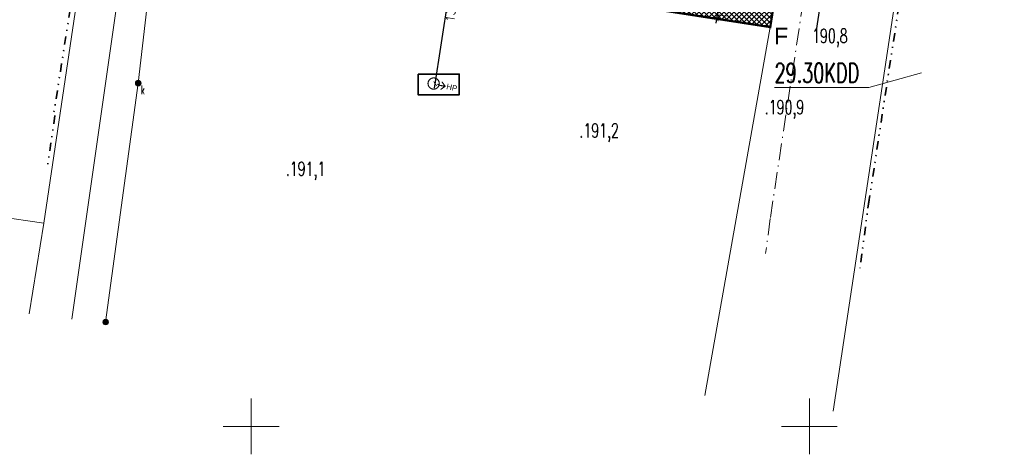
# Model space of a CAD drawing. Header units: metres. Extents: x 5515420 to 5516573, y 5683131 to 5683463.
# Tile 3 of 94: x 5516029 to 5516117, y 5683248 to 5683286. Entities that reach past the tile are written whole.
import ezdxf
from ezdxf.enums import TextEntityAlignment as Align

# ---------------------------------------------------------------- set-up
doc = ezdxf.new("R2010")
doc.units = ezdxf.units.M
for name, pattern in [('CENTER', [2, 1.25, -0.25, 0.25, -0.25]), ('L_0_02', [0]), ('L_0_07', [2.25, 0.75, -0.5, 0, -0.5, 0, -0.5]), ('L_0_0A', [2.5, 1.5, -0.5, 0, -0.5])]:
    doc.linetypes.add(name, pattern=pattern)
doc.layers.get('0').update_dxf_attribs({"linetype": 'CONTINUOUS', "lineweight": 18, "true_color": 0x000000})
doc.layers.get('Defpoints').update_dxf_attribs({"linetype": 'CONTINUOUS'})
for name, color, linetype in [('A-Bilans', 184, 'CONTINUOUS'), ('A-Drogi zjazd', 170, 'CONTINUOUS'), ('A-Granica', 94, 'CENTER'), ('A-Nawierzchnie', 41, 'CONTINUOUS')]:
    doc.layers.add(name, color=color, linetype=linetype)
for name, color, linetype, lineweight, true_color in [('a-ppoż', 1, 'CONTINUOUS', 35, 0xff0000), ('EGB_DzialkaEwidencyjna', 7, 'L_0_02', 18, 0x000000), ('GES_PrzewodKanalizacyjny', 7, 'CONTINUOUS', 18, 0x803300), ('GES_UrzadzeniaSiecKanalizacyjna_P', 7, 'CONTINUOUS', 18, 0x000000), ('linia_zabudowy', 7, 'L_0_0A', 18, 0x000000), ('pzp', 7, 'L_0_07', 35, 0xd200d2), ('siatka', 7, 'CONTINUOUS', 25, 0x000000), ('wysokosci', 7, 'CONTINUOUS', 25, 0x803300)]:
    doc.layers.add(name, color=color, linetype=linetype, lineweight=lineweight, true_color=true_color)
doc.layers.add('D-WYMIARY', color=7, linetype='CONTINUOUS', lineweight=15)
doc.layers.add('RR_woda', color=160, linetype='CONTINUOUS', lineweight=40)
doc.layers.get('0').off()
doc.styles.add('GEO-INFO', font='arial.ttf')
doc.styles.get("Standard").update_dxf_attribs({"font": 'simplex.shx'})
doc.dimstyles.get("Standard").update_dxf_attribs({"dimtxt": 0.18, "dimasz": 0.18, "dimexe": 0.18, "dimexo": 0.0625, "dimgap": 0.09, "dimtad": 0, "dimtih": 1, "dimtoh": 1, "dimdec": 4, "dimzin": 0, "dimdsep": 46, "dimtxsty": 'Standard', "dimcen": 0.09, "dimadec": 0, "dimazin": 0, "dimtfac": 1, "dimtdec": 4, "dimtofl": 0, "dimtmove": 0, "dimatfit": 3, "dimfxl": 1, "dimtolj": 1, "dimtzin": 0, "dimarcsym": 0})

# ---------------------------------------------------------------- blocks, each defined once
blk = doc.blocks.new('L_0_02_2')
at = {"color": 0}
blk.add_point((0, 0), dxfattribs=at)
blk = doc.blocks.new('L_0_02_1')
at = {"color": 0}
blk.add_point((0, 0), dxfattribs=at)
blk = doc.blocks.new('SUKS')
at = {"linetype": 'Continuous', "lineweight": 18, "true_color": 0xffffff}
blk.add_hatch(color=7, dxfattribs=at).paths.add_polyline_path([(0, -0.5, 1), (0, 0.5, 1)])
at = {"color": 0, "linetype": 'Continuous', "lineweight": 18}
blk.add_circle((0, 0), 0.5, dxfattribs=at)
blk = doc.blocks.new('_ARCHTICK')
at = {"color": 0, "linetype": 'ByBlock', "lineweight": -2}
blk.add_line((0, 0), (-1, 0), dxfattribs=at)
blk.add_solid([(0.4, 0.31), (0.31, 0.4), (-0.31, -0.4), (-0.4, -0.31)], dxfattribs=at)
blk = doc.blocks.new('*D805')
at = {"layer": 'D-WYMIARY', "color": 14, "lineweight": -2}
for p, q in [((5516091.955, 5683288.178), (5516091.633, 5683286.093)), ((5516091.233, 5683287.885), (5516092.27, 5683287.725)), ((5516091.034, 5683286.59), (5516092.07, 5683286.43))]:
    blk.add_line(p, q, dxfattribs=at)
at = {"layer": 'Defpoints', "color": 0}
for p in [(5516090.875, 5683287.94), (5516090.675, 5683286.645), (5516091.694, 5683286.488)]:
    blk.add_point(p, dxfattribs=at)
at = {"layer": 'D-WYMIARY', "color": 14, "lineweight": -2, "xscale": 0.5, "yscale": 0.5, "zscale": 0.5}
for p, rotation in [((5516091.894, 5683287.783), 81.22534032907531), ((5516091.694, 5683286.488), 261.2253403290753)]:
    blk.add_blockref('_ARCHTICK', p, dxfattribs=dict(at, rotation=rotation))
at = {"layer": 'D-WYMIARY', "color": 50, "linetype": 'ByBlock', "insert": (5516092.238, 5683287.224), "char_height": 0.75, "attachment_point": 5, "rotation": 81.22534}
blk.add_mtext('\\A1;1.3', dxfattribs=at)
blk = doc.blocks.new('*D902')
at = {"layer": 'D-WYMIARY', "color": 14, "lineweight": -2}
for p, q in [((5516066.426, 5683280.277), (5516068.625, 5683294.455)), ((5516068.78, 5683294.026), (5516068.939, 5683294.001)), ((5516066.704, 5683280.638), (5516066.863, 5683280.614))]:
    blk.add_line(p, q, dxfattribs=at)
at = {"layer": 'Defpoints', "color": 0}
for p in [(5516068.422, 5683294.081), (5516068.564, 5683294.059), (5516066.346, 5683280.694)]:
    blk.add_point(p, dxfattribs=at)
at = {"layer": 'D-WYMIARY', "color": 14, "lineweight": -2, "xscale": 0.5, "yscale": 0.5, "zscale": 0.5}
for p, rotation in [((5516068.564, 5683294.059), 81.18385189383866), ((5516066.487, 5683280.672), 261.1838518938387)]:
    blk.add_blockref('_ARCHTICK', p, dxfattribs=dict(at, rotation=rotation))
at = {"layer": 'D-WYMIARY', "color": 50, "linetype": 'ByBlock', "insert": (5516067.945, 5683287.3), "char_height": 0.75, "attachment_point": 5, "rotation": 81.18385}
blk.add_mtext('\\A1;13.5', dxfattribs=at)

msp = doc.modelspace()

# ---------------------------------------------------------------- hatches: boundary and pattern name
at = {"layer": 'A-Nawierzchnie', "linetype": 'ByBlock', "true_color": 0xb7e0ab, "transparency": 33554687}
h = msp.add_hatch(dxfattribs=at)
h.set_pattern_fill('ANSI37', color=9, scale=0.1, style=0)
h.set_pattern_definition([(45, (615.27432, 129.31925), (-0.224506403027, 0.224506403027), []), (135, (615.27432, 129.31925), (-0.224506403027, -0.224506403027), [])])
h.paths.add_polyline_path([(5516099.664, 5683319.51), (5516093.181, 5683320.492, 0.024008), (5516090.889, 5683320.728), (5516071.667, 5683321.776, -0.024847), (5516069.296, 5683322.023), (5516062.303, 5683323.109, -0.363827), (5516061.033, 5683324.559), (5516063.231, 5683324.231), (5516064.491, 5683332.647), (5516062.295, 5683332.975), (5516065.443, 5683353.379, 0.414214), (5516062.934, 5683356.801), (5516050.09, 5683358.776, 0.414195), (5516046.669, 5683356.267), (5516042.257, 5683327.599, 0.414232), (5516044.766, 5683324.178), (5516053.344, 5683322.858, -0.020079), (5516053.58, 5683322.812), (5516052.669, 5683316.936), (5516054.151, 5683316.706), (5516053.921, 5683315.224), (5516046.954, 5683316.304), (5516046.534, 5683313.591), (5516044.962, 5683313.835), (5516043.962, 5683307.382), (5516045.533, 5683307.139), (5516044.093, 5683297.855), (5516044.241, 5683297.832), (5516044.011, 5683296.349), (5516069.872, 5683292.338), (5516070.102, 5683293.821), (5516070.25, 5683293.798), (5516071.69, 5683303.082), (5516073.261, 5683302.838), (5516074.262, 5683309.291), (5516072.691, 5683309.535), (5516073.112, 5683312.247), (5516066.145, 5683313.328), (5516066.375, 5683314.81), (5516068.141, 5683314.536), (5516068.713, 5683314.453), (5516069.444, 5683314.362), (5516070.422, 5683314.267), (5516071.256, 5683314.211), (5516075.586, 5683313.975), (5516074.85, 5683300.465), (5516082.257, 5683299.38), (5516080.797, 5683289.416), (5516090.875, 5683287.94), (5516092.61, 5683299.784), (5516076.426, 5683302.154), (5516076.853, 5683309.98), (5516087.949, 5683309.371), (5516088.305, 5683315.861), (5516090.617, 5683315.735, -0.024008), (5516092.431, 5683315.549), (5516098.599, 5683314.614), (5516098.319, 5683313.307), (5516091.994, 5683314.283), (5516090.391, 5683303.903), (5516099.094, 5683302.561), (5516096.497, 5683285.747), (5516069.795, 5683289.868), (5516048.343, 5683290.099), (5516034.966, 5683291.964), (5516037.043, 5683305.716), (5516039.999, 5683324.309), (5516043.122, 5683343.076), (5516045.797, 5683360.442), (5516068.333, 5683356.976), (5516067.98, 5683322.477), (5516099.93, 5683320.736)])

# ---------------------------------------------------------------- linework, layer by layer
at = {"layer": 'A-Drogi zjazd', "linetype": 'ByBlock'}
msp.add_line((5516104.322, 5683310.727), (5516100.618, 5683285.443), dxfattribs=at)
at = {"layer": 'A-Granica', "lineweight": 13, "ltscale": 2}
msp.add_lwpolyline([(5516043.122, 5683343.076, 0.2, 0.2, 0), (5516045.797, 5683360.442, 0.2, 0.2, 0), (5516068.333, 5683356.976, 0.2, 0.2, 0), (5516067.98, 5683322.477, 0.2, 0.2, 0), (5516099.93, 5683320.736, 0.2, 0.2, 0), (5516098.319, 5683313.307, 0.2, 0.2, 0), (5516091.994, 5683314.283, 0.2, 0.2, 0), (5516090.391, 5683303.903, 0.2, 0.2, 0), (5516099.094, 5683302.561, 0.2, 0.2, 0), (5516096.497, 5683285.747, 0.2, 0.2, 0), (5516069.795, 5683289.868, 0.2, 0.2, 0), (5516048.343, 5683290.099, 0.2, 0.2, 0), (5516034.966, 5683291.964, 0.2, 0.2, 0), (5516037.043, 5683305.716, 0.2, 0.2, 0), (5516039.999, 5683324.309, 0.2, 0.2, 0)], format="xyseb", close=True, dxfattribs=at)
at = {"layer": 'a-ppoż', "linetype": 'ByBlock'}
msp.add_lwpolyline([(5516064.954, 5683281.544), (5516068.631, 5683281.544), (5516068.631, 5683279.686), (5516064.954, 5683279.686)], close=True, dxfattribs=at)
at = {"layer": 'EGB_DzialkaEwidencyjna', "linetype": 'CONTINUOUS', "lineweight": 18}
for p, q in [((5516125.496, 5683406.236), (5516102.139, 5683251.375)), ((5516099.094, 5683302.561), (5516096.497, 5683285.747)), ((5516096.497, 5683285.747), (5516069.795, 5683289.868)), ((5516034.227, 5683287.076), (5516031.417, 5683268.196)), ((5516096.497, 5683285.747), (5516090.62, 5683252.764)), ((5516031.417, 5683268.196), (5515979.166, 5683275.855)), ((5516031.417, 5683268.196), (5516030.122, 5683260.061))]:
    msp.add_line(p, q, dxfattribs=at)
at = {"layer": 'GES_PrzewodKanalizacyjny', "color": 36, "linetype": 'Continuous', "lineweight": 18, "true_color": 0x803300, "flags": 128}
for points in [[(5516033.952, 5683259.599), (5516037.976, 5683287.795), (5516042.223, 5683317.771), (5516052.554, 5683383.113), (5516056.545, 5683408.655)], [(5516057.73, 5683408.467), (5516056.79, 5683395.808), (5516054.409, 5683380.825), (5516049.34, 5683349.5), (5516043.845, 5683314.963), (5516039.885, 5683280.729), (5516036.966, 5683259.341)]]:
    msp.add_lwpolyline(points, dxfattribs=at)
at = {"layer": 'GES_UrzadzeniaSiecKanalizacyjna_P', "color": 36, "true_color": 0x803300}
for p in [(5516039.885, 5683280.729), (5516036.966, 5683259.341)]:
    msp.add_point(p, dxfattribs=at)
at = {"layer": 'linia_zabudowy', "lineweight": 18, "flags": 128}
for points in [[(5516053.254, 5683410.455), (5516116.364, 5683399.685), (5516096.491, 5683268.599)], [(5516096.491, 5683268.599), (5516096.08, 5683265.49)]]:
    msp.add_lwpolyline(points, dxfattribs=at)
at = {"layer": 'pzp', "lineweight": 35, "flags": 128}
for points in [[(5516105.3, 5683269.94), (5516118.34, 5683355.01), (5516124.89, 5683399.99), (5516119.7, 5683406.7), (5516119.29, 5683407.21), (5516068.32, 5683415.87), (5516046.82, 5683419.31)], [(5516047.95, 5683376.87), (5516043.31, 5683346.51), (5516039.2, 5683321.5), (5516032.3, 5683277.9)], [(5516032.43, 5683277.82), (5516031.75, 5683273.25)], [(5516105.34, 5683270.29), (5516104.53, 5683264.18)]]:
    msp.add_lwpolyline(points, dxfattribs=at)
at = {"layer": 'pzp', "color": 18, "linetype": 'Continuous', "lineweight": 13, "true_color": 0x000000, "flags": 128}
msp.add_lwpolyline([(5516096.88, 5683280.332), (5516105.324, 5683280.332), (5516110.03, 5683281.66)], dxfattribs=at)
at = {"layer": 'RR_woda', "const_width": 0.1}
msp.add_lwpolyline([(5516066.261, 5683280.197, 1), (5516066.43, 5683281.19, 1)], format="xyb", close=True, dxfattribs=at)
for points in [[(5516067.373, 5683280.448), (5516066.883, 5683280.528)], [(5516067.081, 5683280.854), (5516067.373, 5683280.448), (5516066.967, 5683280.156)]]:
    msp.add_lwpolyline(points, dxfattribs=at)
at = {"layer": 'siatka', "color": 18, "linetype": 'Continuous', "lineweight": 13, "true_color": 0x000000, "flags": 128}
for points in [[(5516050, 5683247.5), (5516050, 5683252.5)], [(5516100, 5683247.5), (5516100, 5683252.5)], [(5516047.5, 5683250), (5516052.5, 5683250)], [(5516097.5, 5683250), (5516102.5, 5683250)]]:
    msp.add_lwpolyline(points, dxfattribs=at)

# ---------------------------------------------------------------- block references
at = {"layer": 'EGB_DzialkaEwidencyjna', "color": 18, "linetype": 'Continuous', "true_color": 0x000000, "xscale": 0.5, "yscale": 0.5, "zscale": 0.5}
for name, p, rotation in [('L_0_02_2', (5516096.497, 5683285.747), 81.22), ('L_0_02_1', (5516096.497, 5683285.747), 171.23), ('L_0_02_2', (5516031.417, 5683268.196), 81.53), ('L_0_02_1', (5516031.417, 5683268.196), 171.66)]:
    msp.add_blockref(name, p, dxfattribs=dict(at, rotation=rotation))
at = {"layer": 'GES_UrzadzeniaSiecKanalizacyjna_P', "color": 36, "linetype": 'Continuous', "true_color": 0x803300, "xscale": 0.5, "yscale": 0.5, "zscale": 0.5}
for p in [(5516039.885, 5683280.729), (5516036.966, 5683259.341)]:
    msp.add_blockref('SUKS', p, dxfattribs=at)

# ---------------------------------------------------------------- texts
at = {"layer": 'A-Bilans', "linetype": 'ByBlock', "insert": (5516096.831, 5683285.694, -10.3), "char_height": 1.5, "width": 2.44542, "attachment_point": 1, "style": 'GEO-INFO'}
msp.add_mtext('F', dxfattribs=at)
at = {"layer": 'GES_UrzadzeniaSiecKanalizacyjna_P', "color": 36, "lineweight": 15, "true_color": 0x803300, "width": 0.66}
msp.add_text('k', height=0.75, rotation=-360, dxfattribs=at).set_placement((5516040.11, 5683280.504), align=Align.TOP_LEFT)
at = {"layer": 'pzp', "linetype": 'Continuous', "lineweight": 35, "width": 0.66}
msp.add_text('29.30KDD', height=1.75, dxfattribs=at).set_placement((5516096.88, 5683282.52), align=Align.TOP_LEFT)
at = {"layer": 'RR_woda', "insert": (5516067.553, 5683280.693), "char_height": 0.5, "width": 1.84347, "attachment_point": 1, "rotation": 347.66226, "style": 'GEO-INFO'}
msp.add_mtext('HP', dxfattribs=at)
at = {"layer": 'wysokosci', "lineweight": 25, "width": 0.66}
for s, p in [('190,8', (5516100.24, 5683285.59)), ('.190,9', (5516096, 5683279.19)), ('.191,2', (5516079.4, 5683277.11)), ('.191,1', (5516053.11, 5683273.68))]:
    msp.add_text(s, height=1.25, dxfattribs=at).set_placement(p, align=Align.TOP_LEFT)

# ---------------------------------------------------------------- dimensions: what is measured, and where the dimension line sits
at = {"layer": 'D-WYMIARY'}
dim = msp.add_aligned_dim(p1=(5516066.346, 5683280.694), p2=(5516068.422, 5683294.081), distance=-0.143, dimstyle='Standard', override={"dimtxt": 0.75, "dimasz": 0.5, "dimexe": 0.38, "dimexo": 0.3625, "dimgap": 0.05, "dimtad": 2, "dimtih": 0, "dimdec": 1, "dimblk": 'ARCHTICK', "dimblk1": 'ARCHTICK', "dimblk2": 'ARCHTICK', "dimdle": 0.4, "dimclrd": 14, "dimclre": 14, "dimclrt": 50, "dimtvp": 0.3}, dxfattribs=at)
dim.commit()
dim.dimension.update_dxf_attribs({"geometry": '*D902', "text_midpoint": (5516067.945, 5683287.3)})
dim = msp.add_linear_dim(base=(5516091.694, 5683286.488), p1=(5516090.875, 5683287.94), p2=(5516090.675, 5683286.645), angle=261.22534, dimstyle='Standard', override={"dimtxt": 0.75, "dimasz": 0.5, "dimexe": 0.38, "dimexo": 0.3625, "dimgap": 0.05, "dimtad": 2, "dimtih": 0, "dimdec": 1, "dimblk": 'ARCHTICK', "dimblk1": 'ARCHTICK', "dimblk2": 'ARCHTICK', "dimdle": 0.4, "dimclrd": 14, "dimclre": 14, "dimclrt": 50, "dimtvp": 0.3}, dxfattribs=at)
dim.commit()
dim.dimension.update_dxf_attribs({"geometry": '*D805', "text_midpoint": (5516091.818, 5683287.289), "dimtype": 161})

doc.saveas('drawing.dxf')
